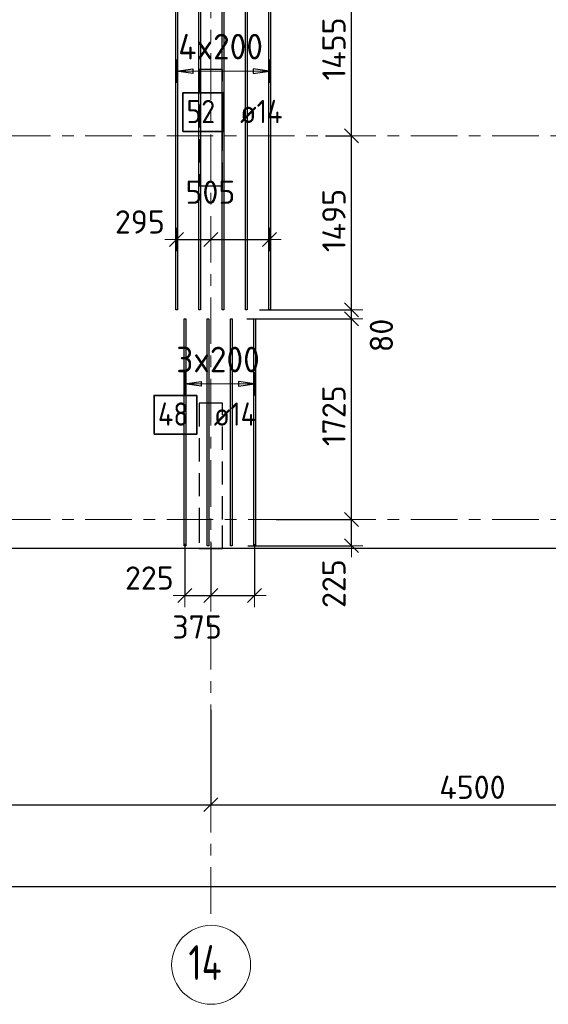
# Model space of a CAD drawing. Header units: metres. Extents: x -38 to 107, y -15 to 21.
# Tile 25 of 89: x 35.31 to 39.85, y -4.17 to 4.3. Entities that reach past the tile are written whole.
import ezdxf

# ---------------------------------------------------------------- set-up
doc = ezdxf.new("R2010")
doc.units = ezdxf.units.M
doc.header["$PDMODE"] = 65
for name, pattern in [('______11', [0.5, 0.4, -0.05, 0, -0.05]), ('______2', [0.27, 0.2, -0.07]), ('______5', [1.1, 0.8, -0.1, 0.1, -0.1])]:
    doc.linetypes.add(name, pattern=pattern)
for name, color, linetype, lineweight in [('XR$2$Осевая линия (1)', 7, '______5', 13), ('XR$2$Размерная линия (1)', 7, 'Continuous', 13), ('XR$3$Перекрытие (1)', 7, 'Continuous', 35), ('XR$3$Размерная линия (1)', 7, 'Continuous', 13)]:
    doc.layers.add(name, color=color, linetype=linetype, lineweight=lineweight)
doc.layers.add('XR$3$Арм.стержн.Доп. Арм верхн.зоны Х', color=7, linetype='Continuous', lineweight=35, true_color=0x8c8cff)
doc.layers.add('XR$5$Стена_ бетон несущ.', color=7, linetype='Continuous', lineweight=70, true_color=0xb4b496)
doc.styles.add('ISOCPEUR', font='txt')
doc.dimstyles.new('DIMSTYLE_3', dxfattribs={"dimtxt": 0.2, "dimasz": 0.2, "dimexe": 0, "dimexo": 0, "dimgap": 0.1, "dimtad": 2, "dimdec": 0, "dimlfac": 1000, "dimrnd": 5, "dimzin": 12, "dimdsep": 46, "dimtxsty": 'ISOCPEUR', "dimblk1": 'ALL_ML_STRICH', "dimblk2": 'ALL_ML_STRICH', "dimsah": 1, "dimcen": 0, "dimclrd": 7, "dimclre": 256, "dimclrt": 7, "dimadec": 0, "dimazin": 0, "dimtfac": 1, "dimtdec": 0, "dimtix": 1, "dimtmove": 2, "dimatfit": 3, "dimfxl": 0, "dimtzin": 0, "dimlwd": 0, "dimlwe": -3, "dimarcsym": 0})
doc.dimstyles.new('DIMSTYLE_6', dxfattribs={"dimtxt": 0.2, "dimasz": 0.2, "dimexe": 0, "dimexo": 0, "dimgap": 0.1, "dimtad": 2, "dimdec": 0, "dimlfac": 1000, "dimrnd": 5, "dimzin": 12, "dimdsep": 46, "dimtxsty": 'ISOCPEUR', "dimblk1": 'ALL_ML_STRICH', "dimblk2": 'ALL_ML_STRICH', "dimsah": 1, "dimcen": 0, "dimclrd": 7, "dimclre": 256, "dimclrt": 7, "dimadec": 0, "dimazin": 0, "dimtfac": 1, "dimtdec": 0, "dimtix": 1, "dimtmove": 2, "dimatfit": 3, "dimfxl": 0, "dimtvp": 1.2, "dimtzin": 0, "dimlwd": 0, "dimlwe": -3, "dimarcsym": 0})
doc.dimstyles.new('DIMSTYLE_7', dxfattribs={"dimtxt": 0.2, "dimasz": 0.2, "dimexe": 0, "dimexo": 0, "dimgap": 0.1, "dimtad": 0, "dimdec": 0, "dimlfac": 1000, "dimrnd": 5, "dimzin": 12, "dimdsep": 46, "dimtxsty": 'ISOCPEUR', "dimblk1": 'ALL_ML_STRICH', "dimblk2": 'ALL_ML_STRICH', "dimsah": 1, "dimcen": 0, "dimclrd": 7, "dimclre": 256, "dimclrt": 7, "dimadec": 0, "dimazin": 0, "dimtfac": 1, "dimtdec": 0, "dimtix": 1, "dimtmove": 2, "dimatfit": 3, "dimfxl": 0, "dimtvp": 1.2, "dimtzin": 0, "dimlwd": 0, "dimlwe": -3, "dimarcsym": 0})

# ---------------------------------------------------------------- blocks, each defined once
blk = doc.blocks.new('ALL_ML_STRICH')
at = {"color": 0, "linetype": 'ByBlock', "lineweight": -2}
for p, q in [((0, -0.5), (0, 0.5)), ((-1, 0), (0.5, 0)), ((-0.3, -0.3), (0.3, 0.3))]:
    blk.add_line(p, q, dxfattribs=at)
blk = doc.blocks.new('*D12')
at = {"layer": 'DEFPOINTS', "color": 7, "linetype": 'Continuous', "lineweight": 13, "transparency": 33554687}
for p in [(0.5, -3.1033), (0.5, -3.1563), (61.6, -3.1401)]:
    blk.add_point(p, dxfattribs=at)
at = {"layer": 'XR$2$Размерная линия (1)', "color": 9, "linetype": 'Continuous', "lineweight": -2, "true_color": 0xc7c7c7, "transparency": 33554687}
for p, q in [((0.5, -3.1233), (0.5, -3.1563)), ((61.6, -3.1563), (61.6, -3.1563))]:
    blk.add_line(p, q, dxfattribs=at)
at = {"layer": 'XR$2$Размерная линия (1)', "color": 7, "linetype": 'Continuous', "lineweight": -2, "transparency": 33554687}
blk.add_line((0.5, -3.1563), (61.6, -3.1563), dxfattribs=at)
at = {"layer": 'XR$2$Размерная линия (1)', "color": 7, "linetype": 'Continuous', "lineweight": 13, "transparency": 33554687, "xscale": 0.2, "yscale": 0.2, "zscale": 0.2, "rotation": 180}
blk.add_blockref('ALL_ML_STRICH', (0.5, -3.1563), dxfattribs=at)
at = {"layer": 'XR$2$Размерная линия (1)', "color": 7, "linetype": 'Continuous', "lineweight": 13, "transparency": 33554687, "xscale": 0.2, "yscale": 0.2, "zscale": 0.2}
blk.add_blockref('ALL_ML_STRICH', (61.6, -3.1563), dxfattribs=at)
at = {"layer": 'XR$2$Размерная линия (1)', "color": 7, "linetype": 'Continuous', "lineweight": 13, "transparency": 33554687, "insert": (31.1, -3.0063), "char_height": 0.2, "width": 1, "attachment_point": 5, "style": 'ISOCPEUR'}
blk.add_mtext('\\A1;{61100}', dxfattribs=at)
blk = doc.blocks.new('*D21')
at = {"layer": 'DEFPOINTS', "color": 7, "linetype": 'Continuous', "lineweight": 13, "transparency": 33554687}
for p in [(36.95, -1.6172), (32.85, -2.452), (32.85, -2.8182)]:
    blk.add_point(p, dxfattribs=at)
at = {"layer": 'XR$2$Размерная линия (1)', "color": 9, "linetype": 'Continuous', "lineweight": -2, "true_color": 0xc7c7c7, "transparency": 33554687}
for p, q in [((36.95, -1.6372), (36.95, -2.452)), ((32.85, -2.7982), (32.85, -2.452))]:
    blk.add_line(p, q, dxfattribs=at)
at = {"layer": 'XR$2$Размерная линия (1)', "color": 7, "linetype": 'Continuous', "lineweight": -2, "transparency": 33554687}
blk.add_line((32.85, -2.452), (36.95, -2.452), dxfattribs=at)
at = {"layer": 'XR$2$Размерная линия (1)', "color": 7, "linetype": 'Continuous', "lineweight": 13, "transparency": 33554687, "xscale": 0.2, "yscale": 0.2, "zscale": 0.2, "rotation": 180}
blk.add_blockref('ALL_ML_STRICH', (32.85, -2.452), dxfattribs=at)
at = {"layer": 'XR$2$Размерная линия (1)', "color": 7, "linetype": 'Continuous', "lineweight": 13, "transparency": 33554687, "xscale": 0.2, "yscale": 0.2, "zscale": 0.2}
blk.add_blockref('ALL_ML_STRICH', (36.95, -2.452), dxfattribs=at)
at = {"layer": 'XR$2$Размерная линия (1)', "color": 7, "linetype": 'Continuous', "lineweight": 13, "transparency": 33554687, "insert": (34.92, -2.302), "char_height": 0.2, "width": 0.8, "attachment_point": 5, "style": 'ISOCPEUR'}
blk.add_mtext('\\A1;{4100}', dxfattribs=at)
blk = doc.blocks.new('*D22')
at = {"layer": 'DEFPOINTS', "color": 7, "linetype": 'Continuous', "lineweight": 13, "transparency": 33554687}
for p in [(41.45, -1.5748), (36.95, -1.6172), (36.95, -2.452)]:
    blk.add_point(p, dxfattribs=at)
at = {"layer": 'XR$2$Размерная линия (1)', "color": 9, "linetype": 'Continuous', "lineweight": -2, "true_color": 0xc7c7c7, "transparency": 33554687}
for p, q in [((41.45, -1.5948), (41.45, -2.452)), ((36.95, -1.6372), (36.95, -2.452))]:
    blk.add_line(p, q, dxfattribs=at)
at = {"layer": 'XR$2$Размерная линия (1)', "color": 7, "linetype": 'Continuous', "lineweight": -2, "transparency": 33554687}
blk.add_line((36.95, -2.452), (41.45, -2.452), dxfattribs=at)
at = {"layer": 'XR$2$Размерная линия (1)', "color": 7, "linetype": 'Continuous', "lineweight": 13, "transparency": 33554687, "xscale": 0.2, "yscale": 0.2, "zscale": 0.2, "rotation": 180}
blk.add_blockref('ALL_ML_STRICH', (36.95, -2.452), dxfattribs=at)
at = {"layer": 'XR$2$Размерная линия (1)', "color": 7, "linetype": 'Continuous', "lineweight": 13, "transparency": 33554687, "xscale": 0.2, "yscale": 0.2, "zscale": 0.2}
blk.add_blockref('ALL_ML_STRICH', (41.45, -2.452), dxfattribs=at)
at = {"layer": 'XR$2$Размерная линия (1)', "color": 7, "linetype": 'Continuous', "lineweight": 13, "transparency": 33554687, "insert": (39.2, -2.302), "char_height": 0.2, "width": 0.8, "attachment_point": 5, "style": 'ISOCPEUR'}
blk.add_mtext('\\A1;{4500}', dxfattribs=at)
blk = doc.blocks.new('*D220')
at = {"layer": 'DEFPOINTS', "color": 7, "linetype": 'Continuous', "lineweight": 13, "transparency": 33554687}
for p in [(37.4914, 0), (37.2481, -0.2248), (38.1584, -0.2248)]:
    blk.add_point(p, dxfattribs=at)
at = {"layer": 'XR$3$Размерная линия (1)', "color": 9, "linetype": 'Continuous', "lineweight": -2, "true_color": 0xc7c7c7, "transparency": 33554687}
for p, q in [((37.5114, 0), (38.1584, 0)), ((37.2681, -0.2248), (38.1584, -0.2248))]:
    blk.add_line(p, q, dxfattribs=at)
at = {"layer": 'XR$3$Размерная линия (1)', "color": 7, "linetype": 'Continuous', "lineweight": -2, "transparency": 33554687}
blk.add_line((38.1584, -0.2248), (38.1584, 0), dxfattribs=at)
at = {"layer": 'XR$3$Размерная линия (1)', "color": 7, "linetype": 'Continuous', "lineweight": 13, "transparency": 33554687, "xscale": 0.2, "yscale": 0.2, "zscale": 0.2}
for p, rotation in [((38.1584, 0), 90), ((38.1584, -0.2248), 270)]:
    blk.add_blockref('ALL_ML_STRICH', p, dxfattribs=dict(at, rotation=rotation))
at = {"layer": 'XR$3$Размерная линия (1)', "color": 7, "linetype": 'Continuous', "lineweight": 13, "transparency": 33554687, "insert": (38.0084, -0.5513), "char_height": 0.2, "width": 0.6, "attachment_point": 5, "rotation": 90, "style": 'ISOCPEUR'}
blk.add_mtext('\\A1;{225}', dxfattribs=at)
blk = doc.blocks.new('*D221')
at = {"layer": 'DEFPOINTS', "color": 7, "linetype": 'Continuous', "lineweight": 13, "transparency": 33554687}
for p in [(37.2379, 1.7252), (37.4914, 0), (38.1584, 0)]:
    blk.add_point(p, dxfattribs=at)
at = {"layer": 'XR$3$Размерная линия (1)', "color": 9, "linetype": 'Continuous', "lineweight": -2, "true_color": 0xc7c7c7, "transparency": 33554687}
for p, q in [((37.2579, 1.7252), (38.1584, 1.7252)), ((37.5114, 0), (38.1584, 0))]:
    blk.add_line(p, q, dxfattribs=at)
at = {"layer": 'XR$3$Размерная линия (1)', "color": 7, "linetype": 'Continuous', "lineweight": -2, "transparency": 33554687}
blk.add_line((38.1584, 0), (38.1584, 1.7252), dxfattribs=at)
at = {"layer": 'XR$3$Размерная линия (1)', "color": 7, "linetype": 'Continuous', "lineweight": 13, "transparency": 33554687, "xscale": 0.2, "yscale": 0.2, "zscale": 0.2}
for p, rotation in [((38.1584, 1.7252), 90), ((38.1584, 0), 270)]:
    blk.add_blockref('ALL_ML_STRICH', p, dxfattribs=dict(at, rotation=rotation))
at = {"layer": 'XR$3$Размерная линия (1)', "color": 7, "linetype": 'Continuous', "lineweight": 13, "transparency": 33554687, "insert": (38.0084, 0.8926), "char_height": 0.2, "width": 0.8, "attachment_point": 5, "rotation": 90, "style": 'ISOCPEUR'}
blk.add_mtext('\\A1;{1725}', dxfattribs=at)
blk = doc.blocks.new('*D222')
at = {"layer": 'DEFPOINTS', "color": 7, "linetype": 'Continuous', "lineweight": 13, "transparency": 33554687}
for p in [(37.3494, 1.8028), (37.2379, 1.7252), (38.1584, 1.7252)]:
    blk.add_point(p, dxfattribs=at)
at = {"layer": 'XR$3$Размерная линия (1)', "color": 9, "linetype": 'Continuous', "lineweight": -2, "true_color": 0xc7c7c7, "transparency": 33554687}
for p, q in [((37.3694, 1.8028), (38.1584, 1.8028)), ((37.2579, 1.7252), (38.1584, 1.7252))]:
    blk.add_line(p, q, dxfattribs=at)
at = {"layer": 'XR$3$Размерная линия (1)', "color": 7, "linetype": 'Continuous', "lineweight": -2, "transparency": 33554687}
blk.add_line((38.1584, 1.7252), (38.1584, 1.8028), dxfattribs=at)
at = {"layer": 'XR$3$Размерная линия (1)', "color": 7, "linetype": 'Continuous', "lineweight": 13, "transparency": 33554687, "xscale": 0.2, "yscale": 0.2, "zscale": 0.2}
for p, rotation in [((38.1584, 1.7252), 270), ((38.1584, 1.8028), 90)]:
    blk.add_blockref('ALL_ML_STRICH', p, dxfattribs=dict(at, rotation=rotation))
at = {"layer": 'XR$3$Размерная линия (1)', "color": 7, "linetype": 'Continuous', "lineweight": 13, "transparency": 33554687, "insert": (38.4165, 1.5829), "char_height": 0.2, "width": 0.4, "attachment_point": 5, "rotation": 90, "style": 'ISOCPEUR'}
blk.add_mtext('\\A1;{80}', dxfattribs=at)
blk = doc.blocks.new('*D223')
at = {"layer": 'DEFPOINTS', "color": 7, "linetype": 'Continuous', "lineweight": 13, "transparency": 33554687}
for p in [(37.9171, 3.3), (37.3494, 1.8028), (38.1584, 1.8028)]:
    blk.add_point(p, dxfattribs=at)
at = {"layer": 'XR$3$Размерная линия (1)', "color": 9, "linetype": 'Continuous', "lineweight": -2, "true_color": 0xc7c7c7, "transparency": 33554687}
for p, q in [((37.9371, 3.3), (38.1584, 3.3)), ((37.3694, 1.8028), (38.1584, 1.8028))]:
    blk.add_line(p, q, dxfattribs=at)
at = {"layer": 'XR$3$Размерная линия (1)', "color": 7, "linetype": 'Continuous', "lineweight": -2, "transparency": 33554687}
blk.add_line((38.1584, 1.8028), (38.1584, 3.3), dxfattribs=at)
at = {"layer": 'XR$3$Размерная линия (1)', "color": 7, "linetype": 'Continuous', "lineweight": 13, "transparency": 33554687, "xscale": 0.2, "yscale": 0.2, "zscale": 0.2}
for p, rotation in [((38.1584, 3.3), 90), ((38.1584, 1.8028), 270)]:
    blk.add_blockref('ALL_ML_STRICH', p, dxfattribs=dict(at, rotation=rotation))
at = {"layer": 'XR$3$Размерная линия (1)', "color": 7, "linetype": 'Continuous', "lineweight": 13, "transparency": 33554687, "insert": (38.0084, 2.5714), "char_height": 0.2, "width": 0.8, "attachment_point": 5, "rotation": 90, "style": 'ISOCPEUR'}
blk.add_mtext('\\A1;{1495}', dxfattribs=at)
blk = doc.blocks.new('*D224')
at = {"layer": 'DEFPOINTS', "color": 7, "linetype": 'Continuous', "lineweight": 13, "transparency": 33554687}
for p in [(37.3089, 4.7528), (37.9171, 3.3), (38.1584, 3.3)]:
    blk.add_point(p, dxfattribs=at)
at = {"layer": 'XR$3$Размерная линия (1)', "color": 9, "linetype": 'Continuous', "lineweight": -2, "true_color": 0xc7c7c7, "transparency": 33554687}
for p, q in [((37.3289, 4.7528), (38.1584, 4.7528)), ((37.9371, 3.3), (38.1584, 3.3))]:
    blk.add_line(p, q, dxfattribs=at)
at = {"layer": 'XR$3$Размерная линия (1)', "color": 7, "linetype": 'Continuous', "lineweight": -2, "transparency": 33554687}
blk.add_line((38.1584, 3.3), (38.1584, 4.7528), dxfattribs=at)
at = {"layer": 'XR$3$Размерная линия (1)', "color": 7, "linetype": 'Continuous', "lineweight": 13, "transparency": 33554687, "xscale": 0.2, "yscale": 0.2, "zscale": 0.2}
for p, rotation in [((38.1584, 4.7528), 90), ((38.1584, 3.3), 270)]:
    blk.add_blockref('ALL_ML_STRICH', p, dxfattribs=dict(at, rotation=rotation))
at = {"layer": 'XR$3$Размерная линия (1)', "color": 7, "linetype": 'Continuous', "lineweight": 13, "transparency": 33554687, "insert": (38.0084, 4.0464), "char_height": 0.2, "width": 0.8, "attachment_point": 5, "rotation": 90, "style": 'ISOCPEUR'}
blk.add_mtext('\\A1;{1455}', dxfattribs=at)
blk = doc.blocks.new('*D227')
at = {"layer": 'DEFPOINTS', "color": 7, "linetype": 'Continuous', "lineweight": 13, "transparency": 33554687}
for p in [(36.7262, -0.1894), (36.95, -0.1816), (36.7262, -0.6535)]:
    blk.add_point(p, dxfattribs=at)
at = {"layer": 'XR$3$Размерная линия (1)', "color": 9, "linetype": 'Continuous', "lineweight": -2, "true_color": 0xc7c7c7, "transparency": 33554687}
for p, q in [((36.7262, -0.2094), (36.7262, -0.6535)), ((36.95, -0.2016), (36.95, -0.6535))]:
    blk.add_line(p, q, dxfattribs=at)
at = {"layer": 'XR$3$Размерная линия (1)', "color": 7, "linetype": 'Continuous', "lineweight": -2, "transparency": 33554687}
blk.add_line((36.7262, -0.6535), (36.95, -0.6535), dxfattribs=at)
at = {"layer": 'XR$3$Размерная линия (1)', "color": 7, "linetype": 'Continuous', "lineweight": 13, "transparency": 33554687, "xscale": 0.2, "yscale": 0.2, "zscale": 0.2, "rotation": 180}
blk.add_blockref('ALL_ML_STRICH', (36.7262, -0.6535), dxfattribs=at)
at = {"layer": 'XR$3$Размерная линия (1)', "color": 7, "linetype": 'Continuous', "lineweight": 13, "transparency": 33554687, "xscale": 0.2, "yscale": 0.2, "zscale": 0.2}
blk.add_blockref('ALL_ML_STRICH', (36.95, -0.6535), dxfattribs=at)
at = {"layer": 'XR$3$Размерная линия (1)', "color": 7, "linetype": 'Continuous', "lineweight": 13, "transparency": 33554687, "insert": (36.4208, -0.503), "char_height": 0.2, "width": 0.6, "attachment_point": 5, "style": 'ISOCPEUR'}
blk.add_mtext('\\A1;{225}', dxfattribs=at)
blk = doc.blocks.new('*D228')
at = {"layer": 'DEFPOINTS', "color": 7, "linetype": 'Continuous', "lineweight": 13, "transparency": 33554687}
for p in [(36.95, -0.1816), (37.3262, -0.1922), (36.95, -0.6535)]:
    blk.add_point(p, dxfattribs=at)
at = {"layer": 'XR$3$Размерная линия (1)', "color": 9, "linetype": 'Continuous', "lineweight": -2, "true_color": 0xc7c7c7, "transparency": 33554687}
for p, q in [((36.95, -0.2016), (36.95, -0.6535)), ((37.3262, -0.2122), (37.3262, -0.6535))]:
    blk.add_line(p, q, dxfattribs=at)
at = {"layer": 'XR$3$Размерная линия (1)', "color": 7, "linetype": 'Continuous', "lineweight": -2, "transparency": 33554687}
blk.add_line((36.95, -0.6535), (37.3262, -0.6535), dxfattribs=at)
at = {"layer": 'XR$3$Размерная линия (1)', "color": 7, "linetype": 'Continuous', "lineweight": 13, "transparency": 33554687, "xscale": 0.2, "yscale": 0.2, "zscale": 0.2, "rotation": 180}
blk.add_blockref('ALL_ML_STRICH', (36.95, -0.6535), dxfattribs=at)
at = {"layer": 'XR$3$Размерная линия (1)', "color": 7, "linetype": 'Continuous', "lineweight": 13, "transparency": 33554687, "xscale": 0.2, "yscale": 0.2, "zscale": 0.2}
blk.add_blockref('ALL_ML_STRICH', (37.3262, -0.6535), dxfattribs=at)
at = {"layer": 'XR$3$Размерная линия (1)', "color": 7, "linetype": 'Continuous', "lineweight": 13, "transparency": 33554687, "insert": (36.8316, -0.9239), "char_height": 0.2, "width": 0.6, "attachment_point": 5, "style": 'ISOCPEUR'}
blk.add_mtext('\\A1;{375}', dxfattribs=at)
blk = doc.blocks.new('*D229')
at = {"layer": 'DEFPOINTS', "color": 7, "linetype": 'Continuous', "lineweight": 13, "transparency": 33554687}
for p in [(36.6545, 2.5222), (36.95, 2.4989), (36.6545, 2.4076)]:
    blk.add_point(p, dxfattribs=at)
at = {"layer": 'XR$3$Размерная линия (1)', "color": 9, "linetype": 'Continuous', "lineweight": -2, "true_color": 0xc7c7c7, "transparency": 33554687}
for p, q in [((36.6545, 2.5022), (36.6545, 2.4076)), ((36.95, 2.4076), (36.95, 2.4076))]:
    blk.add_line(p, q, dxfattribs=at)
at = {"layer": 'XR$3$Размерная линия (1)', "color": 7, "linetype": 'Continuous', "lineweight": -2, "transparency": 33554687}
blk.add_line((36.6545, 2.4076), (36.95, 2.4076), dxfattribs=at)
at = {"layer": 'XR$3$Размерная линия (1)', "color": 7, "linetype": 'Continuous', "lineweight": 13, "transparency": 33554687, "xscale": 0.2, "yscale": 0.2, "zscale": 0.2, "rotation": 180}
blk.add_blockref('ALL_ML_STRICH', (36.6545, 2.4076), dxfattribs=at)
at = {"layer": 'XR$3$Размерная линия (1)', "color": 7, "linetype": 'Continuous', "lineweight": 13, "transparency": 33554687, "xscale": 0.2, "yscale": 0.2, "zscale": 0.2}
blk.add_blockref('ALL_ML_STRICH', (36.95, 2.4076), dxfattribs=at)
at = {"layer": 'XR$3$Размерная линия (1)', "color": 7, "linetype": 'Continuous', "lineweight": 13, "transparency": 33554687, "insert": (36.3391, 2.5593), "char_height": 0.2, "width": 0.6, "attachment_point": 5, "style": 'ISOCPEUR'}
blk.add_mtext('\\A1;{295}', dxfattribs=at)
blk = doc.blocks.new('*D230')
at = {"layer": 'DEFPOINTS', "color": 7, "linetype": 'Continuous', "lineweight": 13, "transparency": 33554687}
for p in [(36.95, 2.4989), (37.4545, 2.4989), (36.95, 2.4076)]:
    blk.add_point(p, dxfattribs=at)
at = {"layer": 'XR$3$Размерная линия (1)', "color": 9, "linetype": 'Continuous', "lineweight": -2, "true_color": 0xc7c7c7, "transparency": 33554687}
for p, q in [((36.95, 2.4076), (36.95, 2.4076)), ((37.4545, 2.4076), (37.4545, 2.4076))]:
    blk.add_line(p, q, dxfattribs=at)
at = {"layer": 'XR$3$Размерная линия (1)', "color": 7, "linetype": 'Continuous', "lineweight": -2, "transparency": 33554687}
blk.add_line((36.95, 2.4076), (37.4545, 2.4076), dxfattribs=at)
at = {"layer": 'XR$3$Размерная линия (1)', "color": 7, "linetype": 'Continuous', "lineweight": 13, "transparency": 33554687, "xscale": 0.2, "yscale": 0.2, "zscale": 0.2, "rotation": 180}
blk.add_blockref('ALL_ML_STRICH', (36.95, 2.4076), dxfattribs=at)
at = {"layer": 'XR$3$Размерная линия (1)', "color": 7, "linetype": 'Continuous', "lineweight": 13, "transparency": 33554687, "xscale": 0.2, "yscale": 0.2, "zscale": 0.2}
blk.add_blockref('ALL_ML_STRICH', (37.4545, 2.4076), dxfattribs=at)
at = {"layer": 'XR$3$Размерная линия (1)', "color": 7, "linetype": 'Continuous', "lineweight": 13, "transparency": 33554687, "insert": (36.946, 2.8149), "char_height": 0.2, "width": 0.6, "attachment_point": 5, "style": 'ISOCPEUR'}
blk.add_mtext('\\A1;{505}', dxfattribs=at)

msp = doc.modelspace()

# ---------------------------------------------------------------- linework, layer by layer
at = {"layer": 'XR$2$Осевая линия (1)', "color": 253, "linetype": '______11', "lineweight": 13, "true_color": 0xa0a0a0, "transparency": 33554687}
for p, q in [((36.95, -3.39), (36.95, 8.76)), ((-2.63, 3.3), (62.6, 3.3)), ((-2.63, 0), (62.6, 0))]:
    msp.add_line(p, q, dxfattribs=at)
at = {"layer": 'XR$2$Осевая линия (1)', "color": 7, "linetype": 'Continuous', "lineweight": 13, "transparency": 33554687}
msp.add_circle((36.9521, -3.8291), 0.3396, dxfattribs=at)
at = {"layer": 'XR$3$Арм.стержн.Доп. Арм верхн.зоны Х', "color": 253, "linetype": 'Continuous', "lineweight": -3, "true_color": 0xa0a0a0, "transparency": 33554687}
for p, q in [((36.6545, 3.8567), (36.6545, 3.9567)), ((37.4545, 3.8567), (37.4545, 3.9567)), ((36.6545, 3.8567), (36.6545, 3.7567)), ((37.4545, 3.8567), (37.4545, 3.7567)), ((36.7262, 1.1662), (36.7262, 1.2662)), ((37.3262, 1.1662), (37.3262, 1.2662)), ((36.7262, 1.1662), (36.7262, 1.0662)), ((37.3262, 1.1662), (37.3262, 1.0662))]:
    msp.add_line(p, q, dxfattribs=at)
at = {"layer": 'XR$3$Арм.стержн.Доп. Арм верхн.зоны Х', "color": 7, "linetype": 'Continuous', "lineweight": 25, "transparency": 33554687}
for p, q in [((36.6545, 3.8567), (36.7945, 3.8767)), ((36.7945, 3.8367), (36.6545, 3.8567)), ((36.7945, 3.8767), (36.7945, 3.8367)), ((37.4545, 3.8567), (37.3145, 3.8767)), ((37.3145, 3.8767), (37.3145, 3.8367)), ((37.3145, 3.8367), (37.4545, 3.8567)), ((36.7262, 1.1662), (36.8662, 1.1862)), ((36.8662, 1.1862), (36.8662, 1.1462)), ((37.3262, 1.1662), (37.1862, 1.1862)), ((37.1862, 1.1862), (37.1862, 1.1462)), ((36.8662, 1.1462), (36.7262, 1.1662)), ((37.1862, 1.1462), (37.3262, 1.1662))]:
    msp.add_line(p, q, dxfattribs=at)
at = {"layer": 'XR$3$Арм.стержн.Доп. Арм верхн.зоны Х', "color": 7, "linetype": 'Continuous', "lineweight": 13, "transparency": 33554687}
for p, q in [((36.6545, 3.8567), (36.6545, 3.8567)), ((36.6545, 3.8567), (37.4545, 3.8567)), ((37.4545, 3.8567), (37.4545, 3.8567)), ((36.7262, 1.1662), (36.7262, 1.1662)), ((36.7262, 1.1662), (37.3262, 1.1662)), ((37.3262, 1.1662), (37.3262, 1.1662))]:
    msp.add_line(p, q, dxfattribs=at)
at = {"layer": 'XR$3$Арм.стержн.Доп. Арм верхн.зоны Х', "color": 7, "linetype": 'Continuous', "lineweight": 25, "transparency": 33554687}
for points in [[(36.6475, 1.8028), (36.6475, 4.7528), (36.6615, 4.7528), (36.6615, 1.8028), (36.6475, 1.8028)], [(36.8475, 1.8028), (36.8475, 4.7528), (36.8615, 4.7528), (36.8615, 1.8028), (36.8475, 1.8028)], [(37.0475, 1.8028), (37.0475, 4.7528), (37.0615, 4.7528), (37.0615, 1.8028), (37.0475, 1.8028)], [(37.2475, 1.8028), (37.2475, 4.7528), (37.2615, 4.7528), (37.2615, 1.8028), (37.2475, 1.8028)], [(37.4475, 1.8028), (37.4475, 4.7528), (37.4615, 4.7528), (37.4615, 1.8028), (37.4475, 1.8028)], [(36.7192, -0.2248), (36.7192, 1.7252), (36.7332, 1.7252), (36.7332, -0.2248), (36.7192, -0.2248)], [(36.9192, -0.2248), (36.9192, 1.7252), (36.9332, 1.7252), (36.9332, -0.2248), (36.9192, -0.2248)], [(37.1192, -0.2248), (37.1192, 1.7252), (37.1332, 1.7252), (37.1332, -0.2248), (37.1192, -0.2248)], [(37.3192, -0.2248), (37.3192, 1.7252), (37.3332, 1.7252), (37.3332, -0.2248), (37.3192, -0.2248)]]:
    msp.add_lwpolyline(points, dxfattribs=at)
at = {"layer": 'XR$3$Арм.стержн.Доп. Арм верхн.зоны Х', "color": 7, "linetype": 'Continuous', "lineweight": 35, "transparency": 33554687}
for points in [[(36.7078, 3.3356), (37.0544, 3.3356), (37.0544, 3.6689), (36.7078, 3.6689), (36.7078, 3.3356)], [(36.4613, 0.7333), (36.828, 0.7333), (36.828, 1.0667), (36.4613, 1.0667), (36.4613, 0.7333)]]:
    msp.add_lwpolyline(points, dxfattribs=at)
at = {"layer": 'XR$3$Перекрытие (1)', "color": 7, "linetype": 'Continuous', "lineweight": 25, "transparency": 33554687}
msp.add_line((61.85, -0.2498), (32.725, -0.2498), dxfattribs=at)
at = {"layer": 'XR$5$Стена_ бетон несущ.', "color": 253, "linetype": '______2', "lineweight": -3, "true_color": 0xa0a0a0, "transparency": 33554687}
for p, q in [((37.05, 3.87), (36.85, 3.87)), ((36.85, 3.87), (36.85, 2.87)), ((37.05, 2.87), (37.05, 3.87)), ((36.85, 2.87), (37.05, 2.87)), ((37.05, 1), (36.85, 1)), ((36.85, 1), (36.85, 0)), ((37.05, 0), (37.05, 1)), ((36.85, 0), (36.85, -0.25)), ((37.05, -0.25), (37.05, 0)), ((36.85, -0.25), (37.05, -0.25))]:
    msp.add_line(p, q, dxfattribs=at)

# ---------------------------------------------------------------- texts
at = {"layer": 'XR$2$Осевая линия (1)', "color": 7, "linetype": 'Continuous', "lineweight": 13, "transparency": 33554687, "insert": (36.7571, -3.9596), "char_height": 0.3, "width": 0.504562, "attachment_point": 7, "style": 'ISOCPEUR'}
msp.add_mtext('\\W0.76;14', dxfattribs=at)
at = {"layer": 'XR$3$Арм.стержн.Доп. Арм верхн.зоны Х', "color": 7, "linetype": 'Continuous', "lineweight": 13, "transparency": 33554687, "char_height": 0.22, "attachment_point": 7, "style": 'ISOCPEUR'}
for s, insert, width in [('\\W0.95;4x200', (36.6695, 3.9567), 0.895564), ('\\W0.95;3x200', (36.6522, 1.2662), 0.873359)]:
    msp.add_mtext(s, dxfattribs=dict(at, insert=insert, width=width))
at = {"layer": 'XR$3$Арм.стержн.Доп. Арм верхн.зоны Х', "color": 7, "linetype": 'Continuous', "lineweight": 25, "transparency": 33554687, "char_height": 0.2, "attachment_point": 7, "style": 'ISOCPEUR'}
for s, insert, width in [('\\W0.87;52', (36.7411, 3.4089), 0.367208), ('\\W0.89; ø14 ', (37.0878, 3.4089), 0.769432), ('\\W0.88;48', (36.4947, 0.8067), 0.387995), ('\\W0.89; ø14 ', (36.8613, 0.8067), 0.769432)]:
    msp.add_mtext(s, dxfattribs=dict(at, insert=insert, width=width))

# ---------------------------------------------------------------- dimensions: what is measured, and where the dimension line sits
at = {"layer": 'XR$2$Размерная линия (1)', "color": 7, "linetype": 'Continuous', "lineweight": 13, "transparency": 33554687}
for base, p1, p2, picture, middle in [((41.45, -2.452), (36.95, -1.6372), (41.45, -1.5948), '*D22', (39.2, -2.302)), ((36.95, -2.452), (32.85, -2.7982), (36.95, -1.6372), '*D21', (34.92, -2.302)), ((61.6, -3.1563), (0.5, -3.1233), (61.6, -3.1563), '*D12', (31.1, -3.0063))]:
    dim = msp.add_linear_dim(base=base, p1=p1, p2=p2, dimstyle='DIMSTYLE_3', override={"dimpost": '<>', "dimclrd": 7, "dimclre": 9, "dimclrt": 7, "dimlwd": 0, "dimlwe": 65533}, dxfattribs=at)
    dim.commit()
    dim.dimension.update_dxf_attribs({"geometry": picture, "text_midpoint": middle, "dimtype": 160})
at = {"layer": 'XR$3$Размерная линия (1)', "color": 7, "linetype": 'Continuous', "lineweight": 13, "transparency": 33554687}
for base, p1, p2, dimstyle, picture, middle in [((38.1584, 4.7528), (37.9371, 3.3), (37.3289, 4.7528), 'DIMSTYLE_3', '*D224', (38.0084, 4.0464)), ((38.1584, 3.3), (37.3694, 1.8028), (37.9371, 3.3), 'DIMSTYLE_3', '*D223', (38.0084, 2.5714)), ((38.1584, 1.8028), (37.2579, 1.7252), (37.3694, 1.8028), 'DIMSTYLE_7', '*D222', (38.4165, 1.5829)), ((38.1584, 1.7252), (37.5114, 0), (37.2579, 1.7252), 'DIMSTYLE_3', '*D221', (38.0084, 0.8926)), ((38.1584, 0), (37.2681, -0.2248), (37.5114, 0), 'DIMSTYLE_6', '*D220', (38.0084, -0.5513))]:
    dim = msp.add_linear_dim(base=base, p1=p1, p2=p2, angle=90, dimstyle=dimstyle, override={"dimpost": '<>', "dimclrd": 7, "dimclre": 9, "dimclrt": 7, "dimlwd": 0, "dimlwe": 65533}, dxfattribs=at)
    dim.commit()
    dim.dimension.update_dxf_attribs({"geometry": picture, "text_midpoint": middle, "dimtype": 160})
for base, p1, p2, dimstyle, picture, middle in [((37.45454, 2.4076), (36.95, 2.4076), (37.45454, 2.4076), 'DIMSTYLE_6', '*D230', (36.94605, 2.81491)), ((36.95, 2.4076), (36.65454, 2.50215), (36.95, 2.4076), 'DIMSTYLE_6', '*D229', (36.33912, 2.55935)), ((36.95, -0.6535), (36.7262, -0.2094), (36.95, -0.2016), 'DIMSTYLE_6', '*D227', (36.4208, -0.503)), ((37.3262, -0.6535), (36.95, -0.2016), (37.3262, -0.2122), 'DIMSTYLE_7', '*D228', (36.8316, -0.9239))]:
    dim = msp.add_linear_dim(base=base, p1=p1, p2=p2, dimstyle=dimstyle, override={"dimpost": '<>', "dimclrd": 7, "dimclre": 9, "dimclrt": 7, "dimlwd": 0, "dimlwe": 65533}, dxfattribs=at)
    dim.commit()
    dim.dimension.update_dxf_attribs({"geometry": picture, "text_midpoint": middle, "dimtype": 160})

doc.saveas('drawing.dxf')
